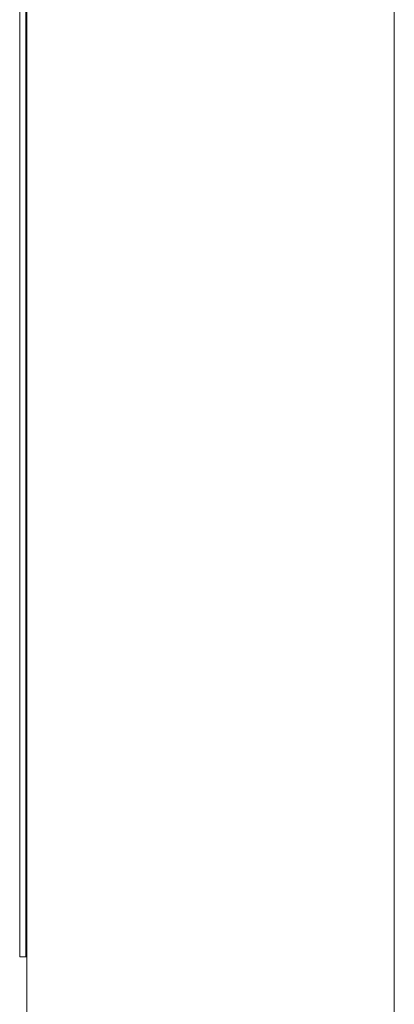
# Model space of a CAD drawing. Header units: millimetres. Extents: x -480 to 1549, y -2911 to -293.
# Tile 52 of 106: x -216 to -173, y -584 to -471. Entities that reach past the tile are written whole.
import ezdxf

# ---------------------------------------------------------------- set-up
doc = ezdxf.new("R2010")
doc.units = ezdxf.units.MM

msp = doc.modelspace()

# ---------------------------------------------------------------- linework, layer by layer
at = {"color": 7, "linetype": 'Continuous', "lineweight": 15}
for p, q in [((-216.22, -578.1), (-216.22, -378.1)), ((-215.53, -578.1), (-215.53, -378.1)), ((-215.4, -468.1), (-215.4, -1368.1)), ((-173.4, -468.1), (-173.4, -1368.1)), ((-215.53, -578.1), (-216.22, -578.1)), ((-215.4, -578.1), (-215.53, -578.1))]:
    msp.add_line(p, q, dxfattribs=at)

doc.saveas('drawing.dxf')
